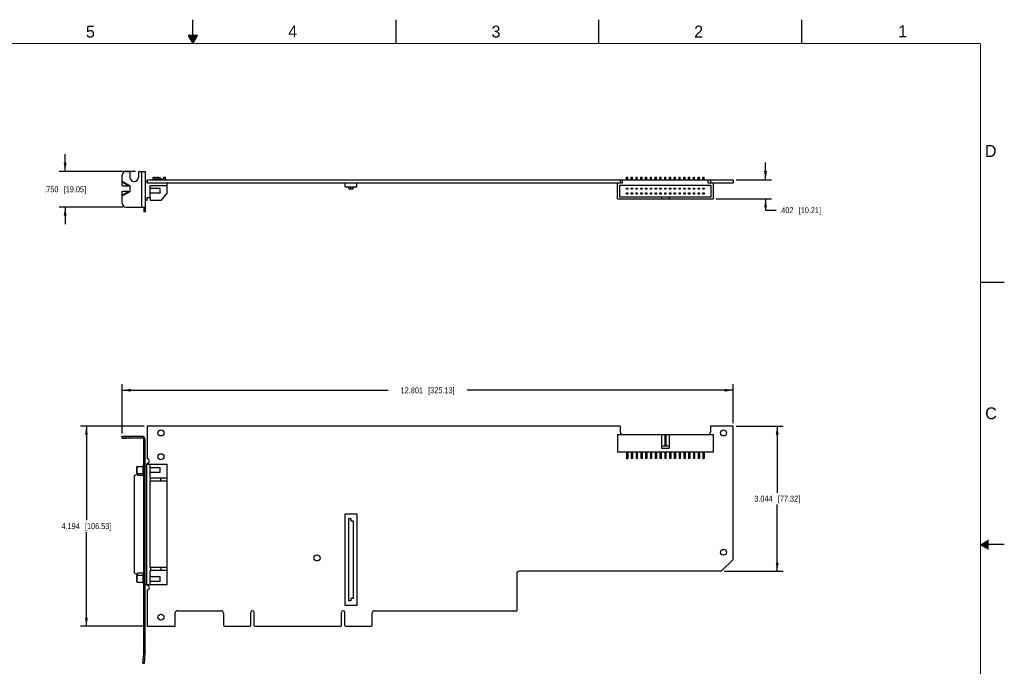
# Model space of a CAD drawing. Header units: inches. Extents: x 0 to 34, y 0 to 22.
# Tile 10 of 10: x 13.4 to 34, y 8.5 to 22. Entities that reach past the tile are written whole.
import ezdxf

# ---------------------------------------------------------------- set-up
doc = ezdxf.new("R2010")
doc.units = ezdxf.units.IN
doc.header["$LTSCALE"] = 1.87
doc.header["$MEASUREMENT"] = 0
doc.layers.get('0').update_dxf_attribs({"linetype": 'CONTINUOUS'})
doc.layers.add('DIMENSIONS', color=7, linetype='CONTINUOUS')
doc.styles.get("Standard").update_dxf_attribs({"font": 'txt', "width": 0.8})
doc.styles.add('TEXTSTYLE_2', font='txt')
doc.dimstyles.new('DIMSTYLE_1', dxfattribs={"dimtxt": 0.125, "dimasz": 0.18, "dimexe": 0.18, "dimexo": 0.0625, "dimgap": 0.09, "dimtad": 0, "dimtih": 1, "dimtoh": 1, "dimdec": 3, "dimzin": 4, "dimdsep": 46, "dimtxsty": 'STANDARD', "dimblk": '_FILLED', "dimblk1": '_FILLED', "dimblk2": '_FILLED', "dimcen": 0.09, "dimadec": 0, "dimazin": 0, "dimtp": 0.01, "dimtm": 0.01, "dimtfac": 1, "dimtdec": 3, "dimtofl": 0, "dimtmove": 0, "dimatfit": 3, "dimldrblk": '_FILLED', "dimfxl": 1, "dimtolj": 1, "dimtzin": 4, "dimarcsym": 0})

# ---------------------------------------------------------------- blocks, each defined once
blk = doc.blocks.new('_FILLED')
at = {"color": 0, "linetype": 'BYBLOCK'}
blk.add_solid([(0, 0), (-1, 0.17), (-1, -0.17)], dxfattribs=at)
blk = doc.blocks.new('*D0')
at = {"layer": 'DIMENSIONS', "color": 2, "linetype": 'CONTINUOUS'}
for p, q in [((28.38, 13.485), (29.367, 13.485)), ((29.242, 13.485), (29.242, 12.088)), ((29.242, 10.441), (29.242, 11.838)), ((28.13, 10.441), (29.367, 10.441))]:
    blk.add_line(p, q, dxfattribs=at)
at = {"layer": 'DIMENSIONS', "color": 2, "linetype": 'CONTINUOUS', "xscale": 0.18, "yscale": 0.18, "zscale": 0.18}
for p, rotation in [((29.242, 13.485), 90), ((29.242, 10.441), 270)]:
    blk.add_blockref('_FILLED', p, dxfattribs=dict(at, rotation=rotation))
at = {"layer": 'DIMENSIONS', "color": 2, "linetype": 'CONTINUOUS', "insert": (29.242, 12.025), "char_height": 0.125, "width": 1.325, "attachment_point": 2, "line_spacing_factor": 0.9}
blk.add_mtext('3.044{\\Ftxt.shx;\\W1.000000;\\H0.125000; }[77.32]', dxfattribs=at)
blk = doc.blocks.new('*D1')
at = {"layer": 'DIMENSIONS', "color": 2, "linetype": 'CONTINUOUS'}
for p, q in [((15.517, 13.331), (15.517, 14.36)), ((28.318, 13.547), (28.318, 14.36)), ((15.517, 14.235), (21.092, 14.235)), ((28.318, 14.235), (22.742, 14.235))]:
    blk.add_line(p, q, dxfattribs=at)
at = {"layer": 'DIMENSIONS', "color": 2, "linetype": 'CONTINUOUS', "xscale": 0.18, "yscale": 0.18, "zscale": 0.18, "rotation": 180}
blk.add_blockref('_FILLED', (15.517, 14.235), dxfattribs=at)
at = {"layer": 'DIMENSIONS', "color": 2, "linetype": 'CONTINUOUS', "xscale": 0.18, "yscale": 0.18, "zscale": 0.18}
blk.add_blockref('_FILLED', (28.318, 14.235), dxfattribs=at)
at = {"layer": 'DIMENSIONS', "color": 2, "linetype": 'CONTINUOUS', "insert": (21.917, 14.297), "char_height": 0.125, "width": 1.525, "attachment_point": 2, "line_spacing_factor": 0.9}
blk.add_mtext('12.801{\\Ftxt.shx;\\W1.000000;\\H0.125000; }[325.13]', dxfattribs=at)
blk = doc.blocks.new('*D2')
at = {"layer": 'DIMENSIONS', "color": 2, "linetype": 'CONTINUOUS'}
for p, q in [((15.977, 13.485), (14.642, 13.485)), ((14.767, 13.485), (14.767, 11.513)), ((14.767, 9.291), (14.767, 11.263)), ((15.977, 9.291), (14.642, 9.291))]:
    blk.add_line(p, q, dxfattribs=at)
at = {"layer": 'DIMENSIONS', "color": 2, "linetype": 'CONTINUOUS', "xscale": 0.18, "yscale": 0.18, "zscale": 0.18}
for p, rotation in [((14.767, 13.485), 90), ((14.767, 9.291), 270)]:
    blk.add_blockref('_FILLED', p, dxfattribs=dict(at, rotation=rotation))
at = {"layer": 'DIMENSIONS', "color": 2, "linetype": 'CONTINUOUS', "insert": (14.767, 11.45), "char_height": 0.125, "width": 1.425, "attachment_point": 2, "line_spacing_factor": 0.9}
blk.add_mtext('4.194{\\Ftxt.shx;\\W1.000000;\\H0.125000; }[106.53]', dxfattribs=at)
blk = doc.blocks.new('*D3')
at = {"layer": 'DIMENSIONS', "color": 2, "linetype": 'CONTINUOUS'}
for p, q in [((28.997, 18.647), (28.997, 19.007)), ((28.38, 18.647), (29.122, 18.647)), ((27.96, 18.245), (29.122, 18.245)), ((28.997, 18.245), (28.997, 18.008)), ((28.997, 18.008), (29.221, 18.008))]:
    blk.add_line(p, q, dxfattribs=at)
at = {"layer": 'DIMENSIONS', "color": 2, "linetype": 'CONTINUOUS', "xscale": 0.18, "yscale": 0.18, "zscale": 0.18}
for p, rotation in [((28.997, 18.647), 270), ((28.997, 18.245), 90)]:
    blk.add_blockref('_FILLED', p, dxfattribs=dict(at, rotation=rotation))
at = {"layer": 'DIMENSIONS', "color": 2, "linetype": 'CONTINUOUS', "insert": (29.284, 18.071), "char_height": 0.125, "width": 1.225, "attachment_point": 1, "line_spacing_factor": 0.9}
blk.add_mtext('.402{\\Ftxt.shx;\\W1.000000;\\H0.125000; }[10.21]', dxfattribs=at)
blk = doc.blocks.new('*D4')
at = {"layer": 'DIMENSIONS', "color": 2, "linetype": 'CONTINUOUS'}
for p, q in [((14.322, 18.822), (14.322, 19.182)), ((15.796, 18.822), (14.197, 18.822)), ((15.537, 18.072), (14.197, 18.072)), ((14.322, 18.072), (14.322, 17.712))]:
    blk.add_line(p, q, dxfattribs=at)
at = {"layer": 'DIMENSIONS', "color": 2, "linetype": 'CONTINUOUS', "xscale": 0.18, "yscale": 0.18, "zscale": 0.18}
for p, rotation in [((14.322, 18.822), 270), ((14.322, 18.072), 90)]:
    blk.add_blockref('_FILLED', p, dxfattribs=dict(at, rotation=rotation))
at = {"layer": 'DIMENSIONS', "color": 2, "linetype": 'CONTINUOUS', "insert": (14.322, 18.509), "char_height": 0.125, "width": 1.225, "attachment_point": 2, "line_spacing_factor": 0.9}
blk.add_mtext('.750{\\Ftxt.shx;\\W1.000000;\\H0.125000; }[19.05]', dxfattribs=at)

msp = doc.modelspace()

# ---------------------------------------------------------------- linework, layer by layer
at = {"color": 2, "linetype": 'CONTINUOUS'}
for p, q in [((17, 21.5), (17, 22)), ((21.25, 22), (21.25, 21.5)), ((25.5, 22), (25.5, 21.5)), ((29.75, 22), (29.75, 21.5)), ((16.902, 21.6697), (17, 21.5)), ((17.098, 21.6697), (16.902, 21.6697)), ((17, 21.5), (17.098, 21.6697)), ((16.9076, 21.66), (17.0924, 21.66)), ((16.9134, 21.65), (17.0866, 21.65)), ((16.9192, 21.64), (17.0808, 21.64)), ((16.925, 21.63), (17.0751, 21.63)), ((16.9307, 21.62), (17.0693, 21.62)), ((16.9365, 21.61), (17.0635, 21.61)), ((16.9423, 21.6), (17.0578, 21.6)), ((16.9481, 21.59), (17.052, 21.59)), ((16.9538, 21.58), (17.0462, 21.58)), ((16.9596, 21.57), (17.0404, 21.57)), ((16.9654, 21.56), (17.0347, 21.56)), ((16.9712, 21.55), (17.0289, 21.55)), ((16.9769, 21.54), (17.0231, 21.54)), ((16.9827, 21.53), (17.0173, 21.53)), ((16.9885, 21.52), (17.0116, 21.52)), ((16.9942, 21.51), (17.0058, 21.51)), ((33.5, 16.5), (34, 16.5)), ((34, 11), (33.5, 11)), ((33.5173, 11.01), (33.6697, 11.01)), ((33.5173, 10.99), (33.6697, 10.99)), ((33.5347, 11.02), (33.6697, 11.02)), ((33.5347, 10.98), (33.6697, 10.98)), ((33.552, 11.03), (33.6697, 11.03)), ((33.552, 10.97), (33.6697, 10.97)), ((33.5693, 11.04), (33.6697, 11.04)), ((33.5693, 10.96), (33.6697, 10.96)), ((33.5866, 11.05), (33.6697, 11.05)), ((33.5866, 10.95), (33.6697, 10.95)), ((33.6039, 11.06), (33.6697, 11.06)), ((33.6039, 10.94), (33.6697, 10.94)), ((33.6213, 11.07), (33.6697, 11.07)), ((33.6386, 11.08), (33.6697, 11.08)), ((33.6559, 11.09), (33.6697, 11.09)), ((33.6213, 10.93), (33.6697, 10.93)), ((33.6386, 10.92), (33.6697, 10.92)), ((33.6559, 10.91), (33.6697, 10.91))]:
    msp.add_line(p, q, dxfattribs=at)
at = {"color": 7, "linetype": 'CONTINUOUS'}
for p, q in [((15.5997, 18.8218), (15.6807, 18.8218)), ((15.6807, 18.8218), (15.6807, 18.6968)), ((15.8587, 18.8218), (15.8587, 18.6968)), ((15.8587, 18.8218), (15.9997, 18.8218)), ((15.9297, 18.0718), (15.9297, 18.8218)), ((15.9997, 18.8218), (15.9997, 17.9718)), ((15.5171, 18.5992), (15.5197, 18.6171)), ((15.5183, 18.5195), (15.5171, 18.5992)), ((15.5171, 18.5992), (15.6588, 18.5174)), ((15.5197, 18.6171), (15.5197, 18.7418)), ((15.5197, 18.6171), (15.6847, 18.5218)), ((15.9997, 18.6163), (16.0337, 18.6163)), ((16.0337, 18.6163), (16.0337, 18.5848)), ((16.0337, 18.5848), (25.9997, 18.5848)), ((16.0397, 18.6468), (16.0397, 18.5848)), ((16.0397, 18.6468), (28.3177, 18.6468)), ((16.1612, 18.6665), (16.1612, 18.6468)), ((16.1612, 18.6665), (16.1682, 18.6665)), ((16.1682, 18.6468), (16.1682, 18.699)), ((16.1682, 18.699), (16.1992, 18.699)), ((16.1992, 18.6468), (16.1992, 18.699)), ((16.1992, 18.6665), (16.3561, 18.6665)), ((16.2114, 18.6865), (16.2114, 18.6867)), ((16.2528, 18.6865), (16.2528, 18.6965)), ((16.2646, 18.6965), (16.2646, 18.6865)), ((16.3059, 18.6867), (16.3059, 18.6865)), ((16.3561, 18.6665), (16.3561, 18.6468)), ((16.3932, 18.6468), (16.3932, 18.699)), ((16.3932, 18.699), (16.4242, 18.699)), ((16.4242, 18.6468), (16.4242, 18.699)), ((16.4589, 18.3683), (16.4589, 18.5848)), ((20.1877, 18.4988), (20.1877, 18.5848)), ((20.4317, 18.4988), (20.4317, 18.5848)), ((25.8977, 18.2448), (25.8977, 18.5848)), ((25.9527, 18.6468), (25.9527, 18.5848)), ((25.9997, 18.5848), (25.9997, 18.6468)), ((26.0852, 18.6968), (26.1102, 18.6968)), ((26.0852, 18.6468), (26.0852, 18.6968)), ((26.1102, 18.6468), (26.1102, 18.6968)), ((26.1852, 18.6968), (26.2102, 18.6968)), ((26.1852, 18.6468), (26.1852, 18.6968)), ((26.2102, 18.6468), (26.2102, 18.6968)), ((26.2852, 18.6968), (26.3102, 18.6968)), ((26.2852, 18.6468), (26.2852, 18.6968)), ((26.3102, 18.6468), (26.3102, 18.6968)), ((26.3852, 18.6968), (26.4102, 18.6968)), ((26.3852, 18.6468), (26.3852, 18.6968)), ((26.4102, 18.6468), (26.4102, 18.6968)), ((26.4852, 18.6968), (26.5102, 18.6968)), ((26.4852, 18.6468), (26.4852, 18.6968)), ((26.5102, 18.6468), (26.5102, 18.6968)), ((26.5852, 18.6968), (26.6102, 18.6968)), ((26.5852, 18.6468), (26.5852, 18.6968)), ((26.6102, 18.6468), (26.6102, 18.6968)), ((26.6852, 18.6968), (26.7102, 18.6968)), ((26.6852, 18.6468), (26.6852, 18.6968)), ((26.7102, 18.6468), (26.7102, 18.6968)), ((26.7852, 18.6968), (26.8102, 18.6968)), ((26.7852, 18.6468), (26.7852, 18.6968)), ((26.8102, 18.6468), (26.8102, 18.6968)), ((26.8852, 18.6968), (26.9102, 18.6968)), ((26.8852, 18.6468), (26.8852, 18.6968)), ((26.9102, 18.6468), (26.9102, 18.6968)), ((26.9852, 18.6968), (27.0102, 18.6968)), ((26.9852, 18.6468), (26.9852, 18.6968)), ((27.0102, 18.6468), (27.0102, 18.6968)), ((27.0852, 18.6968), (27.1102, 18.6968)), ((27.0852, 18.6468), (27.0852, 18.6968)), ((27.1102, 18.6468), (27.1102, 18.6968)), ((27.1852, 18.6968), (27.2102, 18.6968)), ((27.1852, 18.6468), (27.1852, 18.6968)), ((27.2102, 18.6468), (27.2102, 18.6968)), ((27.2852, 18.6968), (27.3102, 18.6968)), ((27.2852, 18.6468), (27.2852, 18.6968)), ((27.3102, 18.6468), (27.3102, 18.6968)), ((27.3852, 18.6968), (27.4102, 18.6968)), ((27.3852, 18.6468), (27.3852, 18.6968)), ((27.4102, 18.6468), (27.4102, 18.6968)), ((27.4852, 18.6968), (27.5102, 18.6968)), ((27.4852, 18.6468), (27.4852, 18.6968)), ((27.5102, 18.6468), (27.5102, 18.6968)), ((27.5852, 18.6968), (27.6102, 18.6968)), ((27.5852, 18.6468), (27.5852, 18.6968)), ((27.6102, 18.6468), (27.6102, 18.6968)), ((27.6852, 18.6968), (27.7102, 18.6968)), ((27.6852, 18.6468), (27.6852, 18.6968)), ((27.7102, 18.6468), (27.7102, 18.6968)), ((27.7957, 18.5848), (27.7957, 18.6468)), ((27.7957, 18.5848), (28.3177, 18.5848)), ((27.8427, 18.6468), (27.8427, 18.5848)), ((27.8977, 18.5848), (27.8977, 18.2448)), ((28.3177, 18.6468), (28.3177, 18.5848)), ((15.5171, 18.3245), (15.6588, 18.4063)), ((15.5171, 18.3245), (15.5183, 18.4042)), ((15.5183, 18.5195), (15.6588, 18.5174)), ((15.5183, 18.4042), (15.6588, 18.4063)), ((15.5197, 18.3066), (15.6847, 18.4018)), ((15.6588, 18.5174), (15.6847, 18.5218)), ((15.6588, 18.4063), (15.6847, 18.4018)), ((15.6847, 18.4018), (15.6847, 18.5218)), ((16.1045, 18.2699), (16.1045, 18.5258)), ((16.1045, 18.5258), (16.4589, 18.5258)), ((16.3107, 18.4626), (16.1045, 18.4626)), ((16.3107, 18.3646), (16.1045, 18.3646)), ((16.3107, 18.3646), (16.3107, 18.4626)), ((16.3147, 18.4586), (16.3107, 18.4626)), ((16.3147, 18.3686), (16.3107, 18.3646)), ((16.3147, 18.3686), (16.3147, 18.4586)), ((16.4589, 18.3683), (16.3289, 18.2108)), ((20.1877, 18.4988), (20.4317, 18.4988)), ((20.2627, 18.4568), (20.2627, 18.4988)), ((20.2627, 18.4568), (20.3567, 18.4568)), ((20.3097, 18.4568), (20.3097, 18.4988)), ((20.3567, 18.4568), (20.3567, 18.4988)), ((25.9477, 18.5328), (27.8477, 18.5328)), ((25.9477, 18.2828), (25.9477, 18.5328)), ((26.0852, 18.4703), (26.1102, 18.4703)), ((26.0852, 18.4453), (26.0852, 18.4703)), ((26.1102, 18.4453), (26.0852, 18.4453)), ((26.0852, 18.3703), (26.1102, 18.3703)), ((26.0852, 18.3453), (26.0852, 18.3703)), ((26.1102, 18.4703), (26.1102, 18.4453)), ((26.1102, 18.3703), (26.1102, 18.3453)), ((26.1852, 18.4703), (26.2102, 18.4703)), ((26.1852, 18.4453), (26.1852, 18.4703)), ((26.2102, 18.4453), (26.1852, 18.4453)), ((26.1852, 18.3703), (26.2102, 18.3703)), ((26.1852, 18.3453), (26.1852, 18.3703)), ((26.2102, 18.4703), (26.2102, 18.4453)), ((26.2102, 18.3703), (26.2102, 18.3453)), ((26.2852, 18.4703), (26.3102, 18.4703)), ((26.2852, 18.4453), (26.2852, 18.4703)), ((26.3102, 18.4453), (26.2852, 18.4453)), ((26.2852, 18.3703), (26.3102, 18.3703)), ((26.2852, 18.3453), (26.2852, 18.3703)), ((26.3102, 18.4703), (26.3102, 18.4453)), ((26.3102, 18.3703), (26.3102, 18.3453)), ((26.3852, 18.4703), (26.4102, 18.4703)), ((26.3852, 18.4453), (26.3852, 18.4703)), ((26.4102, 18.4453), (26.3852, 18.4453)), ((26.3852, 18.3703), (26.4102, 18.3703)), ((26.3852, 18.3453), (26.3852, 18.3703)), ((26.4102, 18.4703), (26.4102, 18.4453)), ((26.4102, 18.3703), (26.4102, 18.3453)), ((26.4852, 18.4703), (26.5102, 18.4703)), ((26.4852, 18.4453), (26.4852, 18.4703)), ((26.5102, 18.4453), (26.4852, 18.4453)), ((26.4852, 18.3703), (26.5102, 18.3703)), ((26.4852, 18.3453), (26.4852, 18.3703)), ((26.5102, 18.4703), (26.5102, 18.4453)), ((26.5102, 18.3703), (26.5102, 18.3453)), ((26.5852, 18.4703), (26.6102, 18.4703)), ((26.5852, 18.4453), (26.5852, 18.4703)), ((26.6102, 18.4453), (26.5852, 18.4453)), ((26.5852, 18.3703), (26.6102, 18.3703)), ((26.5852, 18.3453), (26.5852, 18.3703)), ((26.6102, 18.4703), (26.6102, 18.4453)), ((26.6102, 18.3703), (26.6102, 18.3453)), ((26.6852, 18.4703), (26.7102, 18.4703)), ((26.6852, 18.4453), (26.6852, 18.4703)), ((26.7102, 18.4453), (26.6852, 18.4453)), ((26.6852, 18.3703), (26.7102, 18.3703)), ((26.6852, 18.3453), (26.6852, 18.3703)), ((26.7102, 18.4703), (26.7102, 18.4453)), ((26.7102, 18.3703), (26.7102, 18.3453)), ((26.7852, 18.4703), (26.8102, 18.4703)), ((26.7852, 18.4453), (26.7852, 18.4703)), ((26.8102, 18.4453), (26.7852, 18.4453)), ((26.7852, 18.3703), (26.8102, 18.3703)), ((26.7852, 18.3453), (26.7852, 18.3703)), ((26.8102, 18.4703), (26.8102, 18.4453)), ((26.8102, 18.3703), (26.8102, 18.3453)), ((26.8852, 18.4703), (26.9102, 18.4703)), ((26.8852, 18.4453), (26.8852, 18.4703)), ((26.9102, 18.4453), (26.8852, 18.4453)), ((26.8852, 18.3703), (26.9102, 18.3703)), ((26.8852, 18.3453), (26.8852, 18.3703)), ((26.9102, 18.4703), (26.9102, 18.4453)), ((26.9102, 18.3703), (26.9102, 18.3453)), ((26.9852, 18.4703), (27.0102, 18.4703)), ((26.9852, 18.4453), (26.9852, 18.4703)), ((27.0102, 18.4453), (26.9852, 18.4453)), ((26.9852, 18.3703), (27.0102, 18.3703)), ((26.9852, 18.3453), (26.9852, 18.3703)), ((27.0102, 18.4703), (27.0102, 18.4453)), ((27.0102, 18.3703), (27.0102, 18.3453)), ((27.0852, 18.4703), (27.1102, 18.4703)), ((27.0852, 18.4453), (27.0852, 18.4703)), ((27.1102, 18.4453), (27.0852, 18.4453)), ((27.0852, 18.3703), (27.1102, 18.3703)), ((27.0852, 18.3453), (27.0852, 18.3703)), ((27.1102, 18.4703), (27.1102, 18.4453)), ((27.1102, 18.3703), (27.1102, 18.3453)), ((27.1852, 18.4703), (27.2102, 18.4703)), ((27.1852, 18.4453), (27.1852, 18.4703)), ((27.2102, 18.4453), (27.1852, 18.4453)), ((27.1852, 18.3703), (27.2102, 18.3703)), ((27.1852, 18.3453), (27.1852, 18.3703)), ((27.2102, 18.4703), (27.2102, 18.4453)), ((27.2102, 18.3703), (27.2102, 18.3453)), ((27.2852, 18.4703), (27.3102, 18.4703)), ((27.2852, 18.4453), (27.2852, 18.4703)), ((27.3102, 18.4453), (27.2852, 18.4453)), ((27.2852, 18.3703), (27.3102, 18.3703)), ((27.2852, 18.3453), (27.2852, 18.3703)), ((27.3102, 18.4703), (27.3102, 18.4453)), ((27.3102, 18.3703), (27.3102, 18.3453)), ((27.3852, 18.4703), (27.4102, 18.4703)), ((27.3852, 18.4453), (27.3852, 18.4703)), ((27.4102, 18.4453), (27.3852, 18.4453)), ((27.3852, 18.3703), (27.4102, 18.3703)), ((27.3852, 18.3453), (27.3852, 18.3703)), ((27.4102, 18.4703), (27.4102, 18.4453)), ((27.4102, 18.3703), (27.4102, 18.3453)), ((27.4852, 18.4703), (27.5102, 18.4703)), ((27.4852, 18.4453), (27.4852, 18.4703)), ((27.5102, 18.4453), (27.4852, 18.4453)), ((27.4852, 18.3703), (27.5102, 18.3703)), ((27.4852, 18.3453), (27.4852, 18.3703)), ((27.5102, 18.4703), (27.5102, 18.4453)), ((27.5102, 18.3703), (27.5102, 18.3453)), ((27.5852, 18.4703), (27.6102, 18.4703)), ((27.5852, 18.4453), (27.5852, 18.4703)), ((27.6102, 18.4453), (27.5852, 18.4453)), ((27.5852, 18.3703), (27.6102, 18.3703)), ((27.5852, 18.3453), (27.5852, 18.3703)), ((27.6102, 18.4703), (27.6102, 18.4453)), ((27.6102, 18.3703), (27.6102, 18.3453)), ((27.6852, 18.4703), (27.7102, 18.4703)), ((27.6852, 18.4453), (27.6852, 18.4703)), ((27.7102, 18.4453), (27.6852, 18.4453)), ((27.6852, 18.3703), (27.7102, 18.3703)), ((27.6852, 18.3453), (27.6852, 18.3703)), ((27.7102, 18.4703), (27.7102, 18.4453)), ((27.7102, 18.3703), (27.7102, 18.3453)), ((27.8477, 18.5328), (27.8477, 18.2828)), ((15.5197, 18.3066), (15.5171, 18.3245)), ((15.5197, 18.1518), (15.5197, 18.3066)), ((16.0337, 18.2108), (15.9997, 18.2108)), ((16.0337, 18.2699), (16.0337, 18.2108)), ((16.1124, 18.2699), (16.0337, 18.2699)), ((16.1124, 18.2108), (16.1124, 18.2699)), ((16.3289, 18.2108), (16.1124, 18.2108)), ((25.8977, 18.2448), (27.8977, 18.2448)), ((27.8477, 18.2828), (25.9477, 18.2828)), ((26.1102, 18.3453), (26.0852, 18.3453)), ((26.2102, 18.3453), (26.1852, 18.3453)), ((26.3102, 18.3453), (26.2852, 18.3453)), ((26.4102, 18.3453), (26.3852, 18.3453)), ((26.5102, 18.3453), (26.4852, 18.3453)), ((26.6102, 18.3453), (26.5852, 18.3453)), ((26.7102, 18.3453), (26.6852, 18.3453)), ((26.8102, 18.3453), (26.7852, 18.3453)), ((26.8177, 18.2828), (26.8177, 18.2448)), ((26.9102, 18.3453), (26.8852, 18.3453)), ((26.9777, 18.2828), (26.9777, 18.2448)), ((27.0102, 18.3453), (26.9852, 18.3453)), ((27.1102, 18.3453), (27.0852, 18.3453)), ((27.2102, 18.3453), (27.1852, 18.3453)), ((27.3102, 18.3453), (27.2852, 18.3453)), ((27.4102, 18.3453), (27.3852, 18.3453)), ((27.5102, 18.3453), (27.4852, 18.3453)), ((27.6102, 18.3453), (27.5852, 18.3453)), ((27.7102, 18.3453), (27.6852, 18.3453)), ((15.5997, 18.0718), (15.9997, 18.0718)), ((15.9697, 18.0718), (15.9697, 17.9718)), ((15.9997, 17.9718), (15.9697, 17.9718)), ((16.0397, 13.4845), (16.0397, 12.7995)), ((25.9527, 13.4845), (16.0397, 13.4845)), ((25.9527, 13.4845), (25.9527, 13.3575)), ((28.3177, 13.4845), (27.8427, 13.4845)), ((27.8427, 13.4845), (27.8427, 13.3575)), ((28.3177, 10.6905), (28.3177, 13.4845)), ((15.5171, 13.2683), (15.5183, 13.25)), ((15.5171, 13.2683), (15.5197, 13.249)), ((15.5222, 13.221), (15.5183, 13.25)), ((15.5197, 13.2405), (15.5197, 13.2705)), ((15.5197, 13.2705), (15.9297, 13.2705)), ((15.5197, 13.2405), (15.9297, 13.2405)), ((15.521, 13.2393), (15.5222, 13.221)), ((15.521, 13.2393), (15.6626, 13.2393)), ((15.5222, 13.221), (15.6626, 13.2393)), ((15.5997, 13.2405), (15.5997, 13.2705)), ((15.9297, 13.2705), (15.9297, 13.2405)), ((25.8977, 13.3105), (27.8977, 13.3105)), ((25.8977, 13.3105), (25.8977, 12.9405)), ((26.8177, 13.3105), (26.8177, 13.0205)), ((26.8852, 13.3105), (26.8852, 13.0605)), ((26.9102, 13.3105), (26.9102, 13.0605)), ((26.9777, 13.3105), (26.9777, 13.0205)), ((27.8977, 13.3105), (27.8977, 12.9405)), ((15.9697, 8.7165), (15.9697, 13.2005)), ((15.9997, 13.2005), (15.9697, 13.2005)), ((15.9997, 13.0635), (15.9697, 13.0635)), ((15.9997, 8.7165), (15.9997, 13.2005)), ((26.9777, 13.0605), (26.8177, 13.0605)), ((26.8177, 13.0205), (26.9777, 13.0205)), ((15.9997, 12.9635), (15.9697, 12.9635)), ((27.8977, 12.9405), (25.8977, 12.9405)), ((26.0852, 12.9405), (26.0852, 12.808)), ((26.1102, 12.8405), (26.0852, 12.8405)), ((26.1102, 12.808), (26.0852, 12.808)), ((26.1102, 12.9405), (26.1102, 12.808)), ((26.1852, 12.9405), (26.1852, 12.808)), ((26.2102, 12.8405), (26.1852, 12.8405)), ((26.2102, 12.808), (26.1852, 12.808)), ((26.2102, 12.9405), (26.2102, 12.808)), ((26.2852, 12.9405), (26.2852, 12.808)), ((26.3102, 12.8405), (26.2852, 12.8405)), ((26.3102, 12.808), (26.2852, 12.808)), ((26.3102, 12.9405), (26.3102, 12.808)), ((26.3852, 12.9405), (26.3852, 12.808)), ((26.4102, 12.8405), (26.3852, 12.8405)), ((26.4102, 12.808), (26.3852, 12.808)), ((26.4102, 12.9405), (26.4102, 12.808)), ((26.4852, 12.9405), (26.4852, 12.808)), ((26.5102, 12.8405), (26.4852, 12.8405)), ((26.5102, 12.808), (26.4852, 12.808)), ((26.5102, 12.9405), (26.5102, 12.808)), ((26.5852, 12.9405), (26.5852, 12.808)), ((26.6102, 12.8405), (26.5852, 12.8405)), ((26.6102, 12.808), (26.5852, 12.808)), ((26.6102, 12.9405), (26.6102, 12.808)), ((26.6852, 12.9405), (26.6852, 12.808)), ((26.7102, 12.8405), (26.6852, 12.8405)), ((26.7102, 12.808), (26.6852, 12.808)), ((26.7102, 12.9405), (26.7102, 12.808)), ((26.7852, 12.9405), (26.7852, 12.808)), ((26.8102, 12.8405), (26.7852, 12.8405)), ((26.8102, 12.808), (26.7852, 12.808)), ((26.8102, 12.9405), (26.8102, 12.808)), ((26.8852, 12.9405), (26.8852, 12.808)), ((26.9102, 12.8405), (26.8852, 12.8405)), ((26.9102, 12.808), (26.8852, 12.808)), ((26.9102, 12.9405), (26.9102, 12.808)), ((26.9852, 12.9405), (26.9852, 12.808)), ((27.0102, 12.8405), (26.9852, 12.8405)), ((27.0102, 12.808), (26.9852, 12.808)), ((27.0102, 12.9405), (27.0102, 12.808)), ((27.0852, 12.9405), (27.0852, 12.808)), ((27.1102, 12.8405), (27.0852, 12.8405)), ((27.1102, 12.808), (27.0852, 12.808)), ((27.1102, 12.9405), (27.1102, 12.808)), ((27.1852, 12.9405), (27.1852, 12.808)), ((27.2102, 12.8405), (27.1852, 12.8405)), ((27.2102, 12.808), (27.1852, 12.808)), ((27.2102, 12.9405), (27.2102, 12.808)), ((27.2852, 12.9405), (27.2852, 12.808)), ((27.3102, 12.8405), (27.2852, 12.8405)), ((27.3102, 12.808), (27.2852, 12.808)), ((27.3102, 12.9405), (27.3102, 12.808)), ((27.3852, 12.9405), (27.3852, 12.808)), ((27.4102, 12.8405), (27.3852, 12.8405)), ((27.4102, 12.808), (27.3852, 12.808)), ((27.4102, 12.9405), (27.4102, 12.808)), ((27.4852, 12.9405), (27.4852, 12.808)), ((27.5102, 12.8405), (27.4852, 12.8405)), ((27.5102, 12.808), (27.4852, 12.808)), ((27.5102, 12.9405), (27.5102, 12.808)), ((27.5852, 12.9405), (27.5852, 12.808)), ((27.6102, 12.8405), (27.5852, 12.8405)), ((27.6102, 12.808), (27.5852, 12.808)), ((27.6102, 12.9405), (27.6102, 12.808)), ((27.6852, 12.9405), (27.6852, 12.808)), ((27.7102, 12.8405), (27.6852, 12.8405)), ((27.7102, 12.808), (27.6852, 12.808)), ((27.7102, 12.9405), (27.7102, 12.808)), ((15.8217, 12.5028), (15.8217, 12.628)), ((15.8327, 12.4916), (15.8327, 12.6392)), ((15.8327, 12.6392), (15.8447, 12.6392)), ((15.8447, 12.6404), (15.8447, 12.6392)), ((15.8447, 12.6404), (15.9547, 12.6404)), ((15.9547, 12.4704), (15.9547, 12.6604)), ((15.9547, 12.6604), (15.9697, 12.6604)), ((15.9997, 12.6835), (16.4589, 12.6835)), ((16.0337, 10.1675), (16.0337, 12.6835)), ((16.0397, 12.7055), (16.0397, 12.6835)), ((16.1045, 12.3922), (16.1045, 12.6835)), ((16.1045, 12.6144), (16.3107, 12.6144)), ((16.3107, 12.5164), (16.3107, 12.6144)), ((16.3147, 12.6104), (16.3107, 12.6144)), ((16.3147, 12.5204), (16.3147, 12.6104)), ((16.4589, 10.1675), (16.4589, 12.6835)), ((15.7778, 12.4513), (15.8368, 12.4828)), ((15.7778, 10.3997), (15.7778, 12.4513)), ((15.8327, 12.4916), (15.8447, 12.4916)), ((15.8368, 12.4828), (15.8368, 12.4513)), ((15.9697, 12.4513), (15.8368, 12.4513)), ((15.8447, 12.4916), (15.8447, 12.4904)), ((15.8447, 12.4904), (15.9547, 12.4904)), ((15.9547, 12.4704), (15.9697, 12.4704)), ((16.1045, 12.5164), (16.3107, 12.5164)), ((16.4589, 12.3922), (16.1045, 12.3922)), ((16.1124, 12.3292), (16.1124, 12.3922)), ((16.3147, 12.5204), (16.3107, 12.5164)), ((16.3289, 12.3292), (16.3289, 12.3922)), ((16.1045, 10.5218), (16.1045, 12.3292)), ((16.4589, 12.3292), (16.1045, 12.3292)), ((20.1877, 9.727), (20.1877, 11.644)), ((20.1877, 11.644), (20.4317, 11.644)), ((20.4317, 11.644), (20.4317, 9.727)), ((20.2627, 9.8205), (20.2627, 11.5505)), ((20.2627, 11.5505), (20.3097, 11.5505)), ((20.3097, 11.5505), (20.3097, 11.5005)), ((20.3097, 11.5005), (20.3567, 11.5005)), ((20.3567, 11.5005), (20.3567, 9.8705)), ((16.4589, 10.5218), (16.1045, 10.5218)), ((16.1124, 10.5218), (16.1124, 10.4589)), ((16.3289, 10.5218), (16.3289, 10.4589)), ((28.3177, 10.6905), (28.0677, 10.4405)), ((15.7778, 10.3997), (15.8368, 10.3682)), ((15.8217, 10.2231), (15.8217, 10.3482)), ((15.8327, 10.2119), (15.8327, 10.3594)), ((15.8327, 10.3594), (15.8447, 10.3594)), ((15.8368, 10.3682), (15.8368, 10.3997)), ((15.9697, 10.3997), (15.8368, 10.3997)), ((15.8447, 10.3606), (15.8447, 10.3594)), ((15.8447, 10.3606), (15.9547, 10.3606)), ((15.9547, 10.1906), (15.9547, 10.3806)), ((15.9547, 10.3806), (15.9697, 10.3806)), ((16.1045, 10.1675), (16.1045, 10.4589)), ((16.4589, 10.4589), (16.1045, 10.4589)), ((16.1045, 10.3346), (16.2555, 10.3346)), ((16.2543, 10.3345), (16.263, 10.3345)), ((16.2619, 10.3346), (16.3107, 10.3346)), ((16.3107, 10.2366), (16.3107, 10.3346)), ((16.3147, 10.3306), (16.3107, 10.3346)), ((16.3147, 10.2406), (16.3147, 10.3306)), ((23.7847, 10.3935), (23.7847, 9.6155)), ((28.0677, 10.4405), (23.8317, 10.4405)), ((15.8327, 10.2119), (15.8447, 10.2119)), ((15.8447, 10.2119), (15.8447, 10.2106)), ((15.8447, 10.2106), (15.9547, 10.2106)), ((15.9547, 10.1906), (15.9697, 10.1906)), ((15.9997, 10.1675), (16.4589, 10.1675)), ((16.0397, 10.1675), (16.0397, 10.1455)), ((16.1045, 10.2366), (16.253, 10.2366)), ((16.2523, 10.2367), (16.265, 10.2367)), ((16.2643, 10.2366), (16.3107, 10.2366)), ((16.3147, 10.2406), (16.3107, 10.2366)), ((16.0397, 10.0515), (16.0397, 9.2905)), ((20.4317, 9.727), (20.1877, 9.727)), ((20.3097, 9.8205), (20.2627, 9.8205)), ((20.3097, 9.8705), (20.3097, 9.8205)), ((20.3567, 9.8705), (20.3097, 9.8705)), ((16.6257, 9.2905), (16.6257, 9.5685)), ((16.6727, 9.6155), (17.5927, 9.6155)), ((17.6397, 9.5685), (17.6397, 9.3055)), ((18.2112, 9.3055), (18.2112, 9.579)), ((18.2842, 9.3055), (18.2842, 9.579)), ((20.1112, 9.3055), (20.1112, 9.579)), ((20.1842, 9.3055), (20.1842, 9.579)), ((20.7557, 9.3055), (20.7557, 9.5685)), ((20.8027, 9.6155), (23.7847, 9.6155)), ((16.0397, 9.2905), (16.6257, 9.2905)), ((17.6547, 9.2905), (17.6397, 9.3055)), ((17.6547, 9.2905), (18.1962, 9.2905)), ((18.1962, 9.2905), (18.2112, 9.3055)), ((18.2992, 9.2905), (18.2842, 9.3055)), ((18.2992, 9.2905), (20.0962, 9.2905)), ((20.0962, 9.2905), (20.1112, 9.3055)), ((20.1992, 9.2905), (20.1842, 9.3055)), ((20.1992, 9.2905), (20.7407, 9.2905)), ((20.7557, 9.3055), (20.7407, 9.2905)), ((15.9997, 8.9116), (15.9697, 8.9116)), ((15.9524, 8.5181), (15.9695, 8.7135)), ((15.9695, 8.7135), (15.9994, 8.7109)), ((15.9997, 8.7905), (15.9697, 8.7905)), ((15.9697, 8.7165), (15.9997, 8.7165)), ((15.9823, 8.5155), (15.9994, 8.7109)), ((15.9524, 8.5181), (15.9823, 8.5155)), ((15.9594, 8.5978), (15.9893, 8.5952))]:
    msp.add_line(p, q, dxfattribs=at)
at = {"color": 7, "linetype": 'CONTINUOUS', "const_width": 0.02}
for points in [[(33.5, 21.5), (0.5, 21.5)], [(33.5, 0.5), (33.5, 21.5)]]:
    msp.add_lwpolyline(points, dxfattribs=at)
at = {"color": 7, "linetype": 'CONTINUOUS'}
for centre in [(16.3297, 13.3405), (28.1177, 13.3405), (16.3297, 12.8425), (19.6007, 10.7205), (28.1177, 10.8405), (16.3297, 9.4805)]:
    msp.add_circle(centre, 0.0625, dxfattribs=at)
for centre, radius, start, end in [((15.5997, 18.7418), 0.08, 90, 180), ((15.7697, 18.6968), 0.089, 180, 360), ((16.2587, 18.582), 0.1149, 114.28391, 121.20433), ((16.2587, 18.582), 0.1147, 92.95063, 114.31814), ((16.2587, 18.582), 0.1047, 86.76695, 93.23305), ((16.2587, 18.582), 0.1147, 65.68186, 87.04937), ((16.2587, 18.582), 0.1149, 47.40102, 65.71609), ((15.5997, 18.1518), 0.08, 180, 270), ((15.6847, 13.0353), 0.2052, 90.01921, 96.1799), ((15.9297, 13.2005), 0.07, 0, 90), ((15.9297, 13.2005), 0.04, 0, 90), ((25.9997, 13.3575), 0.047, 180, 270), ((27.7957, 13.3575), 0.047, 270, 360), ((16.0397, 12.7525), 0.047, 270, 90), ((26.0977, 12.9205), 0.0175, 135.58469, 224.41531), ((26.0977, 12.8205), 0.0175, 135.58469, 224.41531), ((26.0977, 12.8205), 0.0175, 225.58469, 314.41531), ((26.0977, 12.9205), 0.0175, 315.58469, 44.41531), ((26.0977, 12.8205), 0.0175, 315.58469, 44.41531), ((27.6977, 12.9205), 0.0175, 135.58469, 224.41531), ((27.6977, 12.8205), 0.0175, 135.58469, 224.41531), ((27.6977, 12.8205), 0.0175, 225.58469, 314.41531), ((27.6977, 12.9205), 0.0175, 315.58469, 44.41531), ((27.6977, 12.8205), 0.0175, 315.58469, 44.41531), ((19.3943, 9.1348), 4.9966, 135.46449, 135.64463), ((16.2587, 12.5655), 0.0492, 83.7896, 96.2104), ((19.3943, 15.996), 4.9966, 224.35537, 224.53551), ((16.2587, 12.5655), 0.0492, 266.80826, 273.19174), ((19.3943, 6.8551), 4.9966, 135.46449, 135.64463), ((16.2587, 10.2855), 0.0492, 84.9387, 95.0613), ((23.8317, 10.3935), 0.047, 90, 180), ((19.3943, 13.7162), 4.9966, 224.35537, 224.53551), ((16.0397, 10.0985), 0.047, 270, 90), ((16.2587, 10.2855), 0.0492, 262.57766, 277.42234), ((16.6727, 9.5685), 0.047, 90, 180), ((17.5927, 9.5685), 0.047, 0, 90), ((18.2477, 9.579), 0.0365, 0, 180), ((20.1477, 9.579), 0.0365, 0, 180), ((20.8027, 9.5685), 0.047, 90, 180), ((15.9347, 8.7165), 0.035, 355, 360), ((15.9347, 8.7165), 0.065, 355, 360)]:
    msp.add_arc(centre, radius, start, end, dxfattribs=at)
for points, knots in [([(15.5197, 13.2705), (15.5196, 13.2705), (15.5193, 13.2705), (15.519, 13.2704), (15.5187, 13.2702), (15.5183, 13.27), (15.518, 13.2696), (15.5177, 13.2693), (15.5174, 13.2688), (15.5172, 13.2685), (15.5171, 13.2683)], [0, 0, 0, 0, 0.0945189, 0.1927049, 0.297814, 0.4124963, 0.5387748, 0.6781322, 0.8316326, 1, 1, 1, 1]), ([(15.5197, 13.2405), (15.5197, 13.2405), (15.5198, 13.2405), (15.52, 13.2404), (15.5202, 13.2403), (15.5203, 13.2402), (15.5205, 13.24), (15.5206, 13.2398), (15.5208, 13.2396), (15.5209, 13.2394), (15.521, 13.2393)], [0, 0, 0, 0, 0.0858089, 0.1766708, 0.276839, 0.3895011, 0.5168817, 0.6604937, 0.8213219, 1, 1, 1, 1])]:
    msp.add_open_spline(points, degree=3, knots=knots, dxfattribs=at)

# ---------------------------------------------------------------- texts
at = {"color": 2, "linetype": 'CONTINUOUS', "char_height": 0.25, "width": 0.25, "attachment_point": 1, "line_spacing_factor": 0.9, "style": 'TEXTSTYLE_2'}
for s, insert in [('5', (14.7577, 21.8747)), ('4', (18.9977, 21.8777)), ('3', (23.257, 21.8759)), ('2', (27.5025, 21.8762)), ('1', (31.7781, 21.8826)), ('D', (33.5947, 19.3736)), ('C', (33.6004, 13.8767))]:
    msp.add_mtext(s, dxfattribs=dict(at, insert=insert))

# ---------------------------------------------------------------- dimensions: what is measured, and where the dimension line sits
at = {"layer": 'DIMENSIONS', "color": 2, "linetype": 'CONTINUOUS'}
for base, p1, p2, angle, picture, middle in [((14.3222, 18.0718), (15.7962, 18.8218), (15.5372, 18.0718), 270, '*D4', (14.1972, 18.4468)), ((28.9965, 18.2448), (28.3802, 18.6468), (27.9602, 18.2448), 270, '*D3', (29.8963, 18.0082)), ((15.5171, 14.2345), (28.3177, 13.547), (15.5171, 13.3308), 180, '*D1', (21.7424, 14.2345)), ((14.7671, 13.4845), (15.9772, 9.2905), (15.9772, 13.4845), 90, '*D2', (14.6171, 11.3875)), ((29.2418, 10.4405), (28.3802, 13.4845), (28.1302, 10.4405), 270, '*D0', (29.0918, 11.9625))]:
    dim = msp.add_linear_dim(base=base, p1=p1, p2=p2, angle=angle, dimstyle='DIMSTYLE_1', dxfattribs=at)
    dim.commit()
    dim.dimension.update_dxf_attribs({"geometry": picture, "text_midpoint": middle, "dimtype": 160})

doc.saveas('drawing.dxf')
